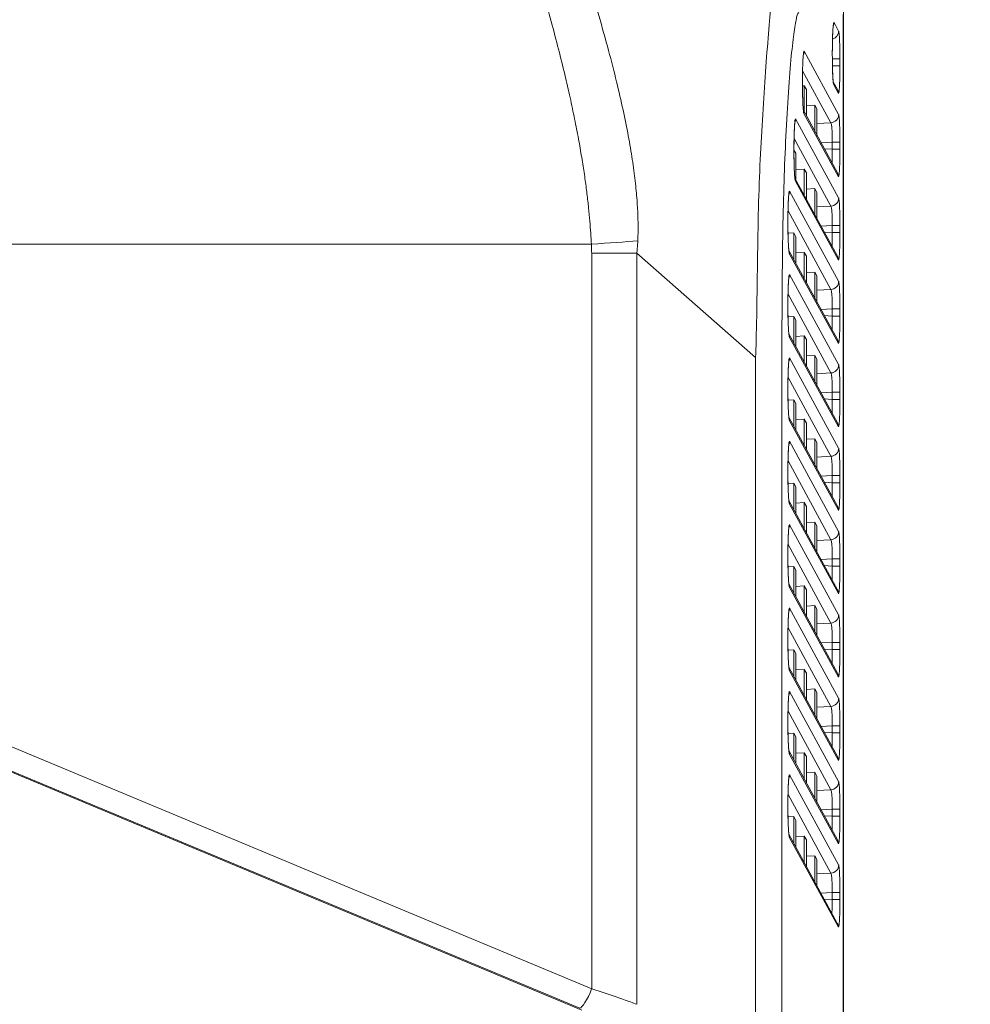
# Model space of a CAD drawing. Header units: millimetres. Extents: x 0 to 437, y 0 to 311.
# Tile 41 of 44: x 228 to 245, y 148 to 165. Entities that reach past the tile are written whole.
import ezdxf

# ---------------------------------------------------------------- set-up
doc = ezdxf.new("R2010")
doc.units = ezdxf.units.MM
for name, color, linetype, lineweight in [('APPARENT', 7, 'Continuous', 0), ('ARETES TANGENTES', 7, 'Continuous', 0), ('DIMENSIONS', 7, 'Continuous', 0)]:
    doc.layers.add(name, color=color, linetype=linetype, lineweight=lineweight)
doc.dimstyles.new('ISO-25', dxfattribs={"dimtxt": 2.5, "dimasz": 2.5, "dimexe": 1.25, "dimexo": 0.625, "dimtad": 1, "dimtxsty": 'Standard', "dimcen": 2.5, "dimadec": 0, "dimazin": 0, "dimtfac": 1, "dimtmove": 0, "dimatfit": 3, "dimfxl": 1, "dimarcsym": 0})

# ---------------------------------------------------------------- blocks, each defined once
blk = doc.blocks.new('D3')
h = blk.add_hatch(color=7)
h.paths.add_polyline_path([(211.99, 185.104), (208.99, 185.604), (211.99, 186.104)], flags=0)
h.paths.add_polyline_path([(240.209, 186.104), (243.209, 185.604), (240.209, 185.104)], flags=0)
at = {"layer": 'DIMENSIONS'}
for p, q in [((208.99, 170.102), (208.99, 185.604)), ((211.99, 185.604), (225.995, 185.604)), ((230.229, 185.604), (221.056, 185.604)), ((240.209, 185.604), (225.995, 185.604)), ((243.209, 165.348), (243.209, 185.604))]:
    blk.add_line(p, q, dxfattribs=at)
for points in [[(208.99, 185.604), (211.99, 186.104), (211.99, 185.104), (208.99, 185.604)], [(243.209, 185.604), (240.209, 185.104), (240.209, 186.104), (243.209, 185.604)]]:
    blk.add_lwpolyline(points, dxfattribs=at)
at = {"layer": 'DIMENSIONS', "char_height": 1.96986, "attachment_point": 5}
for s, insert in [('{\\fArial|b0|i0|c0|p0;136.9}{\\fArial|b0|i0|c0|p0;}', (225.995, 187.191)), ('{\\fArial|b0|i0|c0|p0;}', (221.762, 187.191)), ('{\\fArial|b0|i0|c0|p0;}', (225.995, 187.191)), ('{\\fArial|b0|i0|c0|p0;}', (225.995, 187.191)), ('{\\fArial|b0|i0|c0|p0;}', (230.229, 187.191))]:
    blk.add_mtext(s, dxfattribs=dict(at, insert=insert))

msp = doc.modelspace()

# ---------------------------------------------------------------- linework, layer by layer
at = {"layer": 'APPARENT'}
for p, q in [((243.204, 146.976), (243.205, 165.348)), ((243.209, 146.971), (243.209, 165.348)), ((243.01, 164.615), (243.01, 164.665)), ((242.473, 164.101), (242.473, 164.152)), ((242.473, 164.063), (242.506, 164.065)), ((242.506, 164.065), (242.543, 163.997)), ((242.506, 164.065), (242.506, 163.59)), ((243.101, 163.998), (243.026, 164.135)), ((242.543, 163.523), (242.543, 163.997)), ((242.543, 163.704), (242.698, 163.713)), ((242.698, 163.713), (242.698, 163.239)), ((242.698, 163.713), (242.734, 163.646)), ((243.101, 162.498), (242.489, 163.622)), ((242.734, 163.172), (242.734, 163.646)), ((242.319, 162.883), (242.319, 162.934)), ((242.319, 162.908), (242.352, 162.849)), ((242.352, 162.375), (242.352, 162.849)), ((242.352, 162.556), (242.506, 162.565)), ((242.506, 162.565), (242.543, 162.497)), ((242.506, 162.565), (242.506, 162.09)), ((242.543, 162.023), (242.543, 162.497)), ((243.101, 160.998), (242.336, 162.404)), ((242.543, 162.204), (242.698, 162.213)), ((242.698, 162.213), (242.698, 161.739)), ((242.698, 162.213), (242.734, 162.146)), ((242.734, 161.672), (242.734, 162.146)), ((242.211, 161.583), (242.211, 161.633)), ((242.212, 161.41), (242.315, 161.416)), ((242.315, 161.416), (242.352, 161.349)), ((242.315, 161.416), (242.315, 160.942)), ((242.352, 160.875), (242.352, 161.349)), ((243.101, 159.498), (242.227, 161.103)), ((242.352, 161.056), (242.506, 161.065)), ((242.506, 161.065), (242.506, 160.59)), ((242.506, 161.065), (242.543, 160.997)), ((242.543, 160.523), (242.543, 160.997)), ((242.543, 160.704), (242.698, 160.713)), ((242.698, 160.713), (242.734, 160.646)), ((242.698, 160.713), (242.698, 160.239)), ((242.734, 160.172), (242.734, 160.646)), ((242.211, 160.083), (242.211, 160.133)), ((242.212, 159.91), (242.315, 159.916)), ((242.315, 159.916), (242.315, 159.442)), ((242.315, 159.916), (242.352, 159.849)), ((242.352, 159.375), (242.352, 159.849)), ((243.101, 157.998), (242.227, 159.603)), ((242.352, 159.556), (242.506, 159.565)), ((242.506, 159.565), (242.506, 159.09)), ((242.506, 159.565), (242.543, 159.497)), ((242.543, 159.023), (242.543, 159.497)), ((242.543, 159.204), (242.698, 159.213)), ((242.698, 159.213), (242.698, 158.739)), ((242.698, 159.213), (242.734, 159.146)), ((242.734, 158.672), (242.734, 159.146)), ((242.211, 158.583), (242.211, 158.633)), ((242.212, 158.41), (242.315, 158.416)), ((242.315, 158.416), (242.352, 158.349)), ((242.315, 158.416), (242.315, 157.942)), ((242.352, 157.875), (242.352, 158.349)), ((243.101, 156.498), (242.227, 158.103)), ((242.352, 158.056), (242.506, 158.065)), ((242.506, 158.065), (242.506, 157.59)), ((242.506, 158.065), (242.543, 157.997)), ((242.543, 157.523), (242.543, 157.997)), ((242.543, 157.704), (242.698, 157.713)), ((242.698, 157.713), (242.734, 157.646)), ((242.698, 157.713), (242.698, 157.239)), ((242.734, 157.172), (242.734, 157.646)), ((242.211, 157.083), (242.211, 157.133)), ((242.212, 156.91), (242.315, 156.916)), ((242.315, 156.916), (242.315, 156.442)), ((242.315, 156.916), (242.352, 156.849)), ((242.352, 156.375), (242.352, 156.849)), ((243.101, 154.998), (242.227, 156.603)), ((242.352, 156.556), (242.506, 156.565)), ((242.506, 156.565), (242.506, 156.09)), ((242.506, 156.565), (242.543, 156.497)), ((242.543, 156.023), (242.543, 156.497)), ((242.543, 156.204), (242.698, 156.213)), ((242.698, 156.213), (242.734, 156.146)), ((242.698, 156.213), (242.698, 155.739)), ((242.734, 155.672), (242.734, 156.146)), ((242.211, 155.583), (242.211, 155.633)), ((242.212, 155.41), (242.315, 155.416)), ((242.315, 155.416), (242.315, 154.942)), ((242.315, 155.416), (242.352, 155.349)), ((242.352, 154.875), (242.352, 155.349)), ((243.101, 153.498), (242.227, 155.103)), ((242.352, 155.056), (242.506, 155.065)), ((242.506, 155.065), (242.543, 154.997)), ((242.506, 155.065), (242.506, 154.59)), ((242.543, 154.523), (242.543, 154.997)), ((238.5, 147.432), (220.84, 154.799)), ((242.543, 154.704), (242.698, 154.713)), ((242.698, 154.713), (242.734, 154.646)), ((242.698, 154.713), (242.698, 154.239)), ((242.734, 154.172), (242.734, 154.646)), ((242.211, 154.083), (242.211, 154.133)), ((242.212, 153.91), (242.315, 153.916)), ((242.315, 153.916), (242.315, 153.442)), ((242.315, 153.916), (242.352, 153.849)), ((242.352, 153.375), (242.352, 153.849)), ((243.101, 151.998), (242.227, 153.603)), ((242.352, 153.556), (242.506, 153.565)), ((242.506, 153.565), (242.506, 153.09)), ((242.506, 153.565), (242.543, 153.497)), ((242.543, 153.023), (242.543, 153.497)), ((242.543, 153.204), (242.698, 153.213)), ((242.698, 153.213), (242.734, 153.146)), ((242.698, 153.213), (242.698, 152.739)), ((242.734, 152.672), (242.734, 153.146)), ((242.211, 152.583), (242.211, 152.633)), ((242.212, 152.41), (242.315, 152.416)), ((242.315, 152.416), (242.352, 152.349)), ((242.315, 152.416), (242.315, 151.942)), ((242.352, 151.875), (242.352, 152.349)), ((243.101, 150.498), (242.227, 152.103)), ((242.352, 152.056), (242.506, 152.065)), ((242.506, 152.065), (242.506, 151.59)), ((242.506, 152.065), (242.543, 151.997)), ((242.543, 151.523), (242.543, 151.997)), ((242.543, 151.704), (242.698, 151.713)), ((242.698, 151.713), (242.734, 151.646)), ((242.698, 151.713), (242.698, 151.239)), ((242.734, 151.172), (242.734, 151.646)), ((242.211, 151.083), (242.211, 151.133)), ((242.212, 150.91), (242.315, 150.916)), ((242.315, 150.916), (242.315, 150.442)), ((242.315, 150.916), (242.352, 150.849)), ((242.352, 150.375), (242.352, 150.849)), ((243.1, 148.999), (242.227, 150.603)), ((242.352, 150.556), (242.506, 150.565)), ((242.506, 150.565), (242.506, 150.09)), ((242.506, 150.565), (242.543, 150.497)), ((242.543, 150.023), (242.543, 150.497)), ((242.543, 150.204), (242.698, 150.213)), ((242.698, 150.213), (242.734, 150.146)), ((242.698, 150.213), (242.698, 149.739)), ((242.734, 149.672), (242.734, 150.146))]:
    msp.add_line(p, q, dxfattribs=at)
msp.add_open_spline([(235.108, 173.924), (235.105, 173.926), (235.112, 173.876), (235.173, 173.632), (235.284, 173.247), (235.433, 172.769), (235.611, 172.234), (235.816, 171.638), (236.049, 170.976), (236.316, 170.226), (236.629, 169.339), (236.945, 168.432), (237.225, 167.6), (237.462, 166.866), (237.664, 166.214), (237.838, 165.621), (237.987, 165.084), (238.114, 164.597), (238.222, 164.155), (238.313, 163.749), (238.391, 163.372), (238.458, 163.019), (238.513, 162.693), (238.559, 162.393), (238.595, 162.117), (238.623, 161.862), (238.645, 161.628), (238.662, 161.412), (238.67, 161.278), (238.673, 161.214)], degree=3, dxfattribs=at)
for points, knots in [([(243.028, 165.155), (243.028, 165.155), (243.028, 165.155), (243.028, 165.154), (243.028, 165.152), (243.026, 165.142), (243.025, 165.132), (243.022, 165.103), (243.021, 165.08), (243.017, 165.021), (243.015, 164.981), (243.013, 164.891), (243.012, 164.839), (243.01, 164.746), (243.01, 164.705), (243.01, 164.665)], [0.0970756, 0.0970756, 0.0970756, 0.0970756, 0.0996386, 0.0996386, 0.1196449, 0.1196449, 0.1512438, 0.1512438, 0.1996737, 0.1996737, 0.2603867, 0.2603867, 0.3266867, 0.3266867, 0.375212, 0.375212, 0.375212, 0.375212]), ([(242.491, 164.642), (242.491, 164.642), (242.491, 164.642), (242.491, 164.641), (242.49, 164.639), (242.489, 164.629), (242.488, 164.619), (242.485, 164.59), (242.483, 164.567), (242.48, 164.508), (242.478, 164.468), (242.475, 164.378), (242.474, 164.326), (242.473, 164.233), (242.473, 164.192), (242.473, 164.152)], [0.0970756, 0.0970756, 0.0970756, 0.0970756, 0.0996386, 0.0996386, 0.1196449, 0.1196449, 0.1512438, 0.1512438, 0.1996737, 0.1996737, 0.2603867, 0.2603867, 0.3266867, 0.3266867, 0.375212, 0.375212, 0.375212, 0.375212]), ([(243.01, 164.615), (243.01, 164.554), (243.011, 164.494), (243.013, 164.382), (243.014, 164.329), (243.018, 164.242), (243.02, 164.205), (243.023, 164.165), (243.024, 164.154), (243.026, 164.137), (243.027, 164.131), (243.028, 164.126), (243.028, 164.125), (243.028, 164.125)], [0, 0, 0, 0, 0.0720703, 0.0720703, 0.1420374, 0.1420374, 0.2072667, 0.2072667, 0.2375061, 0.2375061, 0.2647541, 0.2647541, 0.2781557, 0.2781557, 0.2781557, 0.2781557]), ([(242.473, 164.101), (242.473, 164.041), (242.473, 163.98), (242.475, 163.869), (242.477, 163.816), (242.481, 163.729), (242.483, 163.692), (242.486, 163.652), (242.487, 163.641), (242.489, 163.624), (242.49, 163.618), (242.491, 163.613), (242.491, 163.612), (242.491, 163.612)], [0, 0, 0, 0, 0.0720703, 0.0720703, 0.1420374, 0.1420374, 0.2072667, 0.2072667, 0.2375061, 0.2375061, 0.2647541, 0.2647541, 0.2781557, 0.2781557, 0.2781557, 0.2781557]), ([(242.338, 163.424), (242.338, 163.424), (242.338, 163.424), (242.337, 163.423), (242.337, 163.421), (242.335, 163.411), (242.334, 163.401), (242.332, 163.372), (242.33, 163.349), (242.327, 163.29), (242.325, 163.25), (242.322, 163.16), (242.321, 163.108), (242.32, 163.015), (242.319, 162.974), (242.319, 162.934)], [0.0970756, 0.0970756, 0.0970756, 0.0970756, 0.0996386, 0.0996386, 0.1196449, 0.1196449, 0.1512438, 0.1512438, 0.1996737, 0.1996737, 0.2603867, 0.2603867, 0.3266867, 0.3266867, 0.375212, 0.375212, 0.375212, 0.375212]), ([(242.319, 162.883), (242.319, 162.823), (242.32, 162.762), (242.322, 162.651), (242.323, 162.598), (242.327, 162.511), (242.329, 162.474), (242.333, 162.434), (242.334, 162.423), (242.335, 162.406), (242.336, 162.4), (242.337, 162.395), (242.337, 162.394), (242.337, 162.394)], [0, 0, 0, 0, 0.0720703, 0.0720703, 0.1420374, 0.1420374, 0.2072667, 0.2072667, 0.2375061, 0.2375061, 0.2647541, 0.2647541, 0.2781557, 0.2781557, 0.2781557, 0.2781557]), ([(242.229, 162.124), (242.229, 162.124), (242.229, 162.123), (242.229, 162.123), (242.228, 162.12), (242.227, 162.11), (242.226, 162.101), (242.223, 162.071), (242.221, 162.049), (242.218, 161.989), (242.216, 161.95), (242.213, 161.86), (242.212, 161.807), (242.211, 161.714), (242.211, 161.674), (242.211, 161.633)], [0.0970756, 0.0970756, 0.0970756, 0.0970756, 0.0996386, 0.0996386, 0.1196449, 0.1196449, 0.1512438, 0.1512438, 0.1996737, 0.1996737, 0.2603867, 0.2603867, 0.3266867, 0.3266867, 0.375212, 0.375212, 0.375212, 0.375212]), ([(242.211, 161.583), (242.211, 161.523), (242.211, 161.462), (242.213, 161.35), (242.215, 161.298), (242.219, 161.211), (242.221, 161.174), (242.224, 161.133), (242.225, 161.122), (242.227, 161.105), (242.228, 161.099), (242.229, 161.094), (242.229, 161.093), (242.229, 161.093)], [0, 0, 0, 0, 0.0720703, 0.0720703, 0.1420374, 0.1420374, 0.2072667, 0.2072667, 0.2375061, 0.2375061, 0.2647541, 0.2647541, 0.2781557, 0.2781557, 0.2781557, 0.2781557]), ([(242.229, 160.624), (242.229, 160.624), (242.229, 160.623), (242.229, 160.623), (242.228, 160.62), (242.227, 160.61), (242.226, 160.601), (242.223, 160.571), (242.221, 160.549), (242.218, 160.489), (242.216, 160.45), (242.213, 160.36), (242.212, 160.307), (242.211, 160.214), (242.211, 160.174), (242.211, 160.133)], [0.0970756, 0.0970756, 0.0970756, 0.0970756, 0.0996386, 0.0996386, 0.1196449, 0.1196449, 0.1512438, 0.1512438, 0.1996737, 0.1996737, 0.2603867, 0.2603867, 0.3266867, 0.3266867, 0.375212, 0.375212, 0.375212, 0.375212]), ([(242.211, 160.083), (242.211, 160.023), (242.211, 159.962), (242.213, 159.85), (242.215, 159.798), (242.219, 159.711), (242.221, 159.674), (242.224, 159.633), (242.225, 159.622), (242.227, 159.605), (242.228, 159.599), (242.229, 159.594), (242.229, 159.593), (242.229, 159.593)], [0, 0, 0, 0, 0.0720703, 0.0720703, 0.1420374, 0.1420374, 0.2072667, 0.2072667, 0.2375061, 0.2375061, 0.2647541, 0.2647541, 0.2781557, 0.2781557, 0.2781557, 0.2781557]), ([(242.229, 159.124), (242.229, 159.124), (242.229, 159.123), (242.229, 159.123), (242.228, 159.12), (242.227, 159.11), (242.226, 159.101), (242.223, 159.071), (242.221, 159.049), (242.218, 158.989), (242.216, 158.95), (242.213, 158.86), (242.212, 158.807), (242.211, 158.714), (242.211, 158.674), (242.211, 158.633)], [0.0970756, 0.0970756, 0.0970756, 0.0970756, 0.0996386, 0.0996386, 0.1196449, 0.1196449, 0.1512438, 0.1512438, 0.1996737, 0.1996737, 0.2603867, 0.2603867, 0.3266867, 0.3266867, 0.375212, 0.375212, 0.375212, 0.375212]), ([(242.211, 158.583), (242.211, 158.523), (242.211, 158.462), (242.213, 158.35), (242.215, 158.298), (242.219, 158.211), (242.221, 158.174), (242.224, 158.133), (242.225, 158.122), (242.227, 158.105), (242.228, 158.099), (242.229, 158.094), (242.229, 158.093), (242.229, 158.093)], [0, 0, 0, 0, 0.0720703, 0.0720703, 0.1420374, 0.1420374, 0.2072667, 0.2072667, 0.2375061, 0.2375061, 0.2647541, 0.2647541, 0.2781557, 0.2781557, 0.2781557, 0.2781557]), ([(242.229, 157.624), (242.229, 157.624), (242.229, 157.623), (242.229, 157.623), (242.228, 157.62), (242.227, 157.61), (242.226, 157.601), (242.223, 157.571), (242.221, 157.549), (242.218, 157.489), (242.216, 157.45), (242.213, 157.36), (242.212, 157.307), (242.211, 157.214), (242.211, 157.174), (242.211, 157.133)], [0.0970756, 0.0970756, 0.0970756, 0.0970756, 0.0996386, 0.0996386, 0.1196449, 0.1196449, 0.1512438, 0.1512438, 0.1996737, 0.1996737, 0.2603867, 0.2603867, 0.3266867, 0.3266867, 0.375212, 0.375212, 0.375212, 0.375212]), ([(242.211, 157.083), (242.211, 157.023), (242.211, 156.962), (242.213, 156.85), (242.215, 156.798), (242.219, 156.711), (242.221, 156.674), (242.224, 156.633), (242.225, 156.622), (242.227, 156.605), (242.228, 156.599), (242.229, 156.594), (242.229, 156.593), (242.229, 156.593)], [0, 0, 0, 0, 0.0720703, 0.0720703, 0.1420374, 0.1420374, 0.2072667, 0.2072667, 0.2375061, 0.2375061, 0.2647541, 0.2647541, 0.2781557, 0.2781557, 0.2781557, 0.2781557]), ([(242.229, 156.124), (242.229, 156.124), (242.229, 156.123), (242.229, 156.123), (242.228, 156.12), (242.227, 156.11), (242.226, 156.101), (242.223, 156.071), (242.221, 156.049), (242.218, 155.989), (242.216, 155.95), (242.213, 155.86), (242.212, 155.807), (242.211, 155.714), (242.211, 155.674), (242.211, 155.633)], [0.0970756, 0.0970756, 0.0970756, 0.0970756, 0.0996386, 0.0996386, 0.1196449, 0.1196449, 0.1512438, 0.1512438, 0.1996737, 0.1996737, 0.2603867, 0.2603867, 0.3266867, 0.3266867, 0.375212, 0.375212, 0.375212, 0.375212]), ([(242.211, 155.583), (242.211, 155.523), (242.211, 155.462), (242.213, 155.35), (242.215, 155.298), (242.219, 155.211), (242.221, 155.174), (242.224, 155.133), (242.225, 155.122), (242.227, 155.105), (242.228, 155.099), (242.229, 155.094), (242.229, 155.093), (242.229, 155.093)], [0, 0, 0, 0, 0.0720703, 0.0720703, 0.1420374, 0.1420374, 0.2072667, 0.2072667, 0.2375061, 0.2375061, 0.2647541, 0.2647541, 0.2781557, 0.2781557, 0.2781557, 0.2781557]), ([(242.229, 154.624), (242.229, 154.624), (242.229, 154.623), (242.229, 154.623), (242.228, 154.62), (242.227, 154.61), (242.226, 154.601), (242.223, 154.571), (242.221, 154.549), (242.218, 154.489), (242.216, 154.45), (242.213, 154.36), (242.212, 154.307), (242.211, 154.214), (242.211, 154.174), (242.211, 154.133)], [0.0970756, 0.0970756, 0.0970756, 0.0970756, 0.0996386, 0.0996386, 0.1196449, 0.1196449, 0.1512438, 0.1512438, 0.1996737, 0.1996737, 0.2603867, 0.2603867, 0.3266867, 0.3266867, 0.375212, 0.375212, 0.375212, 0.375212]), ([(242.211, 154.083), (242.211, 154.023), (242.211, 153.962), (242.213, 153.85), (242.215, 153.798), (242.219, 153.711), (242.221, 153.674), (242.224, 153.633), (242.225, 153.622), (242.227, 153.605), (242.228, 153.599), (242.229, 153.594), (242.229, 153.593), (242.229, 153.593)], [0, 0, 0, 0, 0.0720703, 0.0720703, 0.1420374, 0.1420374, 0.2072667, 0.2072667, 0.2375061, 0.2375061, 0.2647541, 0.2647541, 0.2781557, 0.2781557, 0.2781557, 0.2781557]), ([(242.229, 153.124), (242.229, 153.124), (242.229, 153.123), (242.229, 153.123), (242.228, 153.12), (242.227, 153.11), (242.226, 153.101), (242.223, 153.071), (242.221, 153.049), (242.218, 152.989), (242.216, 152.95), (242.213, 152.86), (242.212, 152.807), (242.211, 152.714), (242.211, 152.674), (242.211, 152.633)], [0.0970756, 0.0970756, 0.0970756, 0.0970756, 0.0996386, 0.0996386, 0.1196449, 0.1196449, 0.1512438, 0.1512438, 0.1996737, 0.1996737, 0.2603867, 0.2603867, 0.3266867, 0.3266867, 0.375212, 0.375212, 0.375212, 0.375212]), ([(242.211, 152.583), (242.211, 152.523), (242.211, 152.462), (242.213, 152.35), (242.215, 152.298), (242.219, 152.211), (242.221, 152.174), (242.224, 152.133), (242.225, 152.122), (242.227, 152.105), (242.228, 152.099), (242.229, 152.094), (242.229, 152.093), (242.229, 152.093)], [0, 0, 0, 0, 0.0720703, 0.0720703, 0.1420374, 0.1420374, 0.2072667, 0.2072667, 0.2375061, 0.2375061, 0.2647541, 0.2647541, 0.2781557, 0.2781557, 0.2781557, 0.2781557]), ([(242.229, 151.624), (242.229, 151.624), (242.229, 151.623), (242.229, 151.623), (242.228, 151.62), (242.227, 151.61), (242.226, 151.601), (242.223, 151.571), (242.221, 151.549), (242.218, 151.489), (242.216, 151.45), (242.213, 151.36), (242.212, 151.307), (242.211, 151.214), (242.211, 151.174), (242.211, 151.133)], [0.0970756, 0.0970756, 0.0970756, 0.0970756, 0.0996386, 0.0996386, 0.1196449, 0.1196449, 0.1512438, 0.1512438, 0.1996737, 0.1996737, 0.2603867, 0.2603867, 0.3266867, 0.3266867, 0.375212, 0.375212, 0.375212, 0.375212]), ([(242.211, 151.083), (242.211, 151.023), (242.211, 150.962), (242.213, 150.85), (242.215, 150.798), (242.219, 150.711), (242.221, 150.674), (242.224, 150.633), (242.225, 150.622), (242.227, 150.605), (242.228, 150.599), (242.229, 150.594), (242.229, 150.593), (242.229, 150.593)], [0, 0, 0, 0, 0.0720703, 0.0720703, 0.1420374, 0.1420374, 0.2072667, 0.2072667, 0.2375061, 0.2375061, 0.2647541, 0.2647541, 0.2781557, 0.2781557, 0.2781557, 0.2781557])]:
    msp.add_open_spline(points, degree=3, knots=knots, dxfattribs=at)
at = {"layer": 'ARETES TANGENTES'}
for p, q in [((243.041, 165.199), (243.124, 165.047)), ((242.504, 164.686), (243.124, 163.547)), ((243.01, 164.665), (243.01, 164.665)), ((243.01, 164.615), (243.01, 164.665)), ((243.147, 164.551), (243.01, 164.551)), ((243.147, 164.422), (243.012, 164.422)), ((243.147, 164.551), (243.147, 164.422)), ((242.475, 164.332), (242.983, 163.398)), ((242.473, 164.101), (242.473, 164.152)), ((242.473, 164.152), (242.473, 164.152)), ((243.119, 163.927), (243.035, 164.08)), ((243.119, 162.427), (242.498, 163.567)), ((242.35, 163.468), (243.124, 162.047)), ((242.983, 163.398), (242.734, 163.384)), ((242.321, 163.114), (242.983, 161.898)), ((243.007, 163.051), (242.806, 163.04)), ((243.147, 163.051), (243.007, 163.051)), ((243.007, 163.051), (243.007, 162.922)), ((243.147, 163.051), (243.147, 162.922)), ((242.319, 162.934), (242.319, 162.934)), ((242.319, 162.883), (242.319, 162.934)), ((243.007, 162.922), (242.865, 162.931)), ((243.147, 162.922), (243.007, 162.922)), ((243.119, 160.927), (242.345, 162.349)), ((242.242, 162.168), (243.124, 160.547)), ((242.983, 161.898), (242.734, 161.884)), ((242.213, 161.814), (242.983, 160.398)), ((242.211, 161.583), (242.211, 161.633)), ((242.211, 161.633), (242.211, 161.633)), ((243.007, 161.551), (242.806, 161.54)), ((243.147, 161.551), (243.007, 161.551)), ((243.007, 161.551), (243.007, 161.422)), ((243.147, 161.551), (243.147, 161.422)), ((243.007, 161.422), (242.865, 161.431)), ((243.147, 161.422), (243.007, 161.422)), ((238.678, 147.817), (238.678, 161.053)), ((239.489, 161.053), (238.678, 161.053)), ((241.629, 159.173), (239.489, 161.053)), ((239.489, 161.053), (239.489, 147.54)), ((243.119, 159.427), (242.236, 161.048)), ((242.242, 160.668), (243.124, 159.047)), ((242.213, 160.314), (242.983, 158.898)), ((242.983, 160.398), (242.734, 160.384)), ((242.211, 160.083), (242.211, 160.133)), ((242.211, 160.133), (242.211, 160.133)), ((243.007, 160.051), (242.806, 160.04)), ((243.147, 160.051), (243.007, 160.051)), ((243.007, 160.051), (243.007, 159.922)), ((243.147, 160.051), (243.147, 159.922)), ((243.007, 159.922), (242.865, 159.931)), ((243.147, 159.922), (243.007, 159.922)), ((243.119, 157.927), (242.236, 159.548)), ((241.629, 146.124), (241.629, 159.173)), ((242.103, 145.994), (242.103, 159.173)), ((242.242, 159.168), (243.124, 157.547)), ((242.983, 158.898), (242.734, 158.884)), ((242.213, 158.814), (242.983, 157.398)), ((242.211, 158.633), (242.211, 158.633)), ((242.211, 158.583), (242.211, 158.633)), ((243.007, 158.551), (242.806, 158.54)), ((243.147, 158.551), (243.007, 158.551)), ((243.007, 158.551), (243.007, 158.422)), ((243.147, 158.551), (243.147, 158.422)), ((243.007, 158.422), (242.865, 158.431)), ((243.147, 158.422), (243.007, 158.422)), ((243.119, 156.427), (242.236, 158.048)), ((242.242, 157.668), (243.124, 156.047)), ((242.213, 157.314), (242.983, 155.898)), ((242.983, 157.398), (242.734, 157.384)), ((242.211, 157.133), (242.211, 157.133)), ((242.211, 157.083), (242.211, 157.133)), ((243.007, 157.051), (242.806, 157.04)), ((243.147, 157.051), (243.007, 157.051)), ((243.007, 157.051), (243.007, 156.922)), ((243.147, 157.051), (243.147, 156.922)), ((243.007, 156.922), (242.865, 156.931)), ((243.147, 156.922), (243.007, 156.922)), ((243.119, 154.927), (242.236, 156.548)), ((242.242, 156.168), (243.124, 154.547)), ((242.983, 155.898), (242.734, 155.884)), ((242.213, 155.814), (242.983, 154.398)), ((242.211, 155.633), (242.211, 155.633)), ((242.211, 155.583), (242.211, 155.633)), ((243.007, 155.551), (242.806, 155.54)), ((243.007, 155.551), (243.007, 155.422)), ((243.147, 155.551), (243.007, 155.551)), ((243.147, 155.551), (243.147, 155.422)), ((243.007, 155.422), (242.865, 155.431)), ((243.147, 155.422), (243.007, 155.422)), ((221.132, 155.137), (238.678, 147.817)), ((243.119, 153.427), (242.236, 155.048)), ((238.502, 147.432), (220.842, 154.799)), ((220.915, 154.79), (238.462, 147.47)), ((242.242, 154.668), (243.124, 153.047)), ((242.213, 154.314), (242.983, 152.898)), ((242.983, 154.398), (242.734, 154.384)), ((242.211, 154.133), (242.211, 154.133)), ((242.211, 154.083), (242.211, 154.133)), ((243.007, 154.051), (242.806, 154.04)), ((243.007, 153.922), (242.865, 153.931)), ((243.007, 154.051), (243.007, 153.922)), ((243.147, 154.051), (243.007, 154.051)), ((243.147, 154.051), (243.147, 153.922)), ((243.147, 153.922), (243.007, 153.922)), ((243.119, 151.927), (242.236, 153.548)), ((242.242, 153.168), (243.124, 151.547)), ((242.983, 152.898), (242.734, 152.884)), ((242.213, 152.814), (242.983, 151.398)), ((242.211, 152.633), (242.211, 152.633)), ((242.211, 152.583), (242.211, 152.633)), ((243.007, 152.551), (242.806, 152.54)), ((243.147, 152.551), (243.007, 152.551)), ((243.007, 152.551), (243.007, 152.422)), ((243.147, 152.551), (243.147, 152.422)), ((243.007, 152.422), (242.865, 152.431)), ((243.147, 152.422), (243.007, 152.422)), ((243.119, 150.427), (242.236, 152.048)), ((242.242, 151.668), (243.124, 150.047)), ((242.213, 151.314), (242.983, 149.898)), ((242.983, 151.398), (242.734, 151.384)), ((242.211, 151.133), (242.211, 151.133)), ((242.211, 151.083), (242.211, 151.133)), ((243.007, 151.051), (242.806, 151.04)), ((243.007, 150.922), (242.865, 150.931)), ((243.147, 151.051), (243.007, 151.051)), ((243.007, 151.051), (243.007, 150.922)), ((243.147, 150.922), (243.007, 150.922)), ((243.147, 151.051), (243.147, 150.922)), ((243.119, 148.927), (242.236, 150.548)), ((242.734, 149.884), (242.983, 149.898)), ((242.806, 149.54), (243.005, 149.552)), ((243.005, 149.552), (243.005, 149.423)), ((243.147, 149.552), (243.005, 149.552)), ((243.147, 149.552), (243.147, 149.423)), ((243.005, 149.423), (242.865, 149.432)), ((243.147, 149.423), (243.005, 149.423))]:
    msp.add_line(p, q, dxfattribs=at)
for centre, major_axis, ratio, start_param, end_param in [((242.891, 165.199), (0.132, 0.072), 0.994045, 5.329342, 5.782235), ((242.974, 165.047), (0.132, 0.072), 0.994043, 4.48038, 5.782288), ((242.354, 164.686), (0.132, 0.072), 0.994045, 5.329342, 5.782235), ((242.886, 164.08), (0.132, 0.072), 0.994036, 5.782505, 6.116594), ((242.969, 163.927), (0.132, 0.072), 0.994045, -0.50095, 0), ((242.348, 163.567), (0.132, 0.072), 0.994036, 5.782505, 6.116594), ((242.974, 163.547), (0.132, 0.072), 0.994043, 4.277675, 5.782288), ((242.2, 163.468), (0.132, 0.072), 0.994045, 5.329342, 5.782235), ((242.969, 162.427), (0.132, 0.072), 0.994045, -0.50095, 0), ((242.195, 162.349), (0.132, 0.072), 0.994036, 5.782505, 6.116594), ((242.092, 162.168), (0.132, 0.072), 0.994045, 5.329342, 5.782235), ((242.974, 162.047), (0.132, 0.072), 0.994043, 4.277675, 5.782288), ((238.335, 161.214), (1.622, 0.104), 0.013613, 4.921391, 5.520311), ((242.086, 161.048), (0.132, 0.072), 0.994036, 5.782505, 6.116594), ((242.969, 160.927), (0.132, 0.072), 0.994045, -0.50095, 0), ((242.092, 160.668), (0.132, 0.072), 0.994045, 5.329342, 5.782235), ((242.974, 160.547), (0.132, 0.072), 0.994043, 4.277675, 5.782288), ((242.086, 159.548), (0.132, 0.072), 0.994036, 5.782505, 6.116594), ((242.969, 159.427), (0.132, 0.072), 0.994045, -0.50095, 0), ((242.092, 159.168), (0.132, 0.072), 0.994045, 5.329342, 5.782235), ((242.974, 159.047), (0.132, 0.072), 0.994043, 4.277675, 5.782288), ((242.086, 158.048), (0.132, 0.072), 0.994036, 5.782505, 6.116594), ((242.969, 157.927), (0.132, 0.072), 0.994045, -0.50095, 0), ((242.092, 157.668), (0.132, 0.072), 0.994045, 5.329342, 5.782235), ((242.974, 157.547), (0.132, 0.072), 0.994043, 4.277675, 5.782288), ((242.086, 156.548), (0.132, 0.072), 0.994036, 5.782505, 6.116594), ((242.969, 156.427), (0.132, 0.072), 0.994045, -0.50095, 0), ((242.092, 156.168), (0.132, 0.072), 0.994045, 5.329342, 5.782235), ((242.974, 156.047), (0.132, 0.072), 0.994043, 4.277675, 5.782288), ((242.086, 155.048), (0.132, 0.072), 0.994036, 5.782505, 6.116594), ((242.969, 154.927), (0.132, 0.072), 0.994045, -0.50095, 0), ((242.092, 154.668), (0.132, 0.072), 0.994045, 5.329342, 5.782235), ((242.974, 154.547), (0.132, 0.072), 0.994043, 4.277675, 5.782288), ((242.086, 153.548), (0.132, 0.072), 0.994036, 5.782505, 6.116594), ((242.969, 153.427), (0.132, 0.072), 0.994045, -0.50095, 0), ((242.092, 153.168), (0.132, 0.072), 0.994045, 5.329342, 5.782235), ((242.974, 153.047), (0.132, 0.072), 0.994043, 4.277675, 5.782288), ((242.086, 152.048), (0.132, 0.072), 0.994036, 5.782505, 6.116594), ((242.969, 151.927), (0.132, 0.072), 0.994045, -0.50095, 0), ((242.092, 151.668), (0.132, 0.072), 0.994045, 5.329342, 5.782235), ((242.974, 151.547), (0.132, 0.072), 0.994043, 4.277675, 5.782288), ((242.086, 150.548), (0.132, 0.072), 0.994036, 5.782505, 6.116594), ((242.969, 150.427), (0.132, 0.072), 0.994045, -0.50095, 0), ((242.974, 150.047), (0.132, 0.072), 0.994044, 4.27765, 5.782247), ((242.969, 148.927), (0.132, 0.072), 0.994045, -0.50095, 0), ((238.6, 147.817), (0.144, 0.346), 0.192502, 3.221788, 4.792522), ((243.005, 145.714), (0, -1.668), 0.052336, -3.612419, -0.702253)]:
    msp.add_ellipse(centre, major_axis=major_axis, ratio=ratio, start_param=start_param, end_param=end_param, dxfattribs=at)
for points in [[(235.108, 173.924), (235.105, 173.926), (235.112, 173.876), (235.173, 173.632), (235.284, 173.247), (235.433, 172.769), (235.611, 172.234), (235.816, 171.638), (236.049, 170.976), (236.316, 170.226), (236.629, 169.339), (236.945, 168.432), (237.225, 167.6), (237.462, 166.866), (237.664, 166.214), (237.838, 165.621), (237.987, 165.084), (238.114, 164.597), (238.222, 164.155), (238.313, 163.749), (238.391, 163.372), (238.458, 163.019), (238.513, 162.693), (238.559, 162.393), (238.595, 162.117), (238.623, 161.862), (238.645, 161.628), (238.662, 161.412), (238.67, 161.278), (238.673, 161.214)], [(235.478, 173.62), (235.485, 173.609), (235.532, 173.524), (235.703, 173.181), (235.953, 172.662), (236.241, 172.041), (236.569, 171.311), (236.937, 170.463), (237.381, 169.389), (237.821, 168.257), (238.182, 167.264), (238.47, 166.415), (238.709, 165.661), (238.904, 164.993), (239.063, 164.4), (239.192, 163.87), (239.296, 163.384), (239.379, 162.938), (239.441, 162.534), (239.483, 162.169), (239.507, 161.839), (239.515, 161.541), (239.512, 161.36), (239.508, 161.274)], [(241.629, 159.173), (241.643, 159.569), (241.656, 160.334), (241.669, 161.408), (241.691, 162.325), (241.734, 163.154), (241.78, 163.943), (241.834, 164.688), (241.887, 165.324), (241.932, 165.796), (241.97, 166.136), (241.998, 166.362), (242.004, 166.442), (242, 166.461)], [(242.103, 159.173), (242.103, 159.62), (242.105, 160.448), (242.118, 161.503), (242.139, 162.346), (242.171, 163.156), (242.219, 163.975), (242.272, 164.631), (242.322, 165.065), (242.369, 165.324), (242.396, 165.383), (242.409, 165.382)], [(243.01, 164.665), (243.01, 164.723), (243.011, 164.831), (243.014, 164.97), (243.019, 165.07), (243.025, 165.145), (243.032, 165.197), (243.038, 165.205), (243.041, 165.199)], [(243.124, 165.047), (243.127, 165.041), (243.133, 165.006), (243.141, 164.894), (243.146, 164.734), (243.147, 164.615), (243.147, 164.551)], [(242.473, 164.152), (242.473, 164.21), (242.474, 164.318), (242.477, 164.457), (242.482, 164.557), (242.488, 164.632), (242.495, 164.684), (242.501, 164.692), (242.504, 164.686)], [(243.035, 164.08), (243.032, 164.085), (243.027, 164.112), (243.02, 164.193), (243.014, 164.308), (243.011, 164.45), (243.01, 164.557), (243.01, 164.615)], [(243.147, 164.422), (243.147, 164.364), (243.146, 164.256), (243.142, 164.108), (243.136, 163.996), (243.128, 163.929), (243.122, 163.921), (243.119, 163.927)], [(242.498, 163.567), (242.495, 163.572), (242.49, 163.599), (242.483, 163.68), (242.477, 163.795), (242.474, 163.937), (242.473, 164.044), (242.473, 164.101)], [(243.124, 163.547), (243.127, 163.541), (243.133, 163.506), (243.141, 163.394), (243.146, 163.234), (243.147, 163.115), (243.147, 163.051)], [(242.319, 162.934), (242.319, 162.992), (242.32, 163.1), (242.324, 163.239), (242.329, 163.339), (242.334, 163.414), (242.341, 163.466), (242.347, 163.474), (242.35, 163.468)], [(242.983, 163.398), (242.987, 163.394), (242.995, 163.37), (243.004, 163.291), (243.008, 163.18), (243.008, 163.094), (243.007, 163.051)], [(242.345, 162.349), (242.342, 162.354), (242.336, 162.381), (242.329, 162.462), (242.324, 162.577), (242.32, 162.719), (242.319, 162.826), (242.319, 162.883)], [(243.147, 162.922), (243.147, 162.864), (243.146, 162.756), (243.142, 162.608), (243.136, 162.496), (243.128, 162.429), (243.122, 162.421), (243.119, 162.427)], [(242.211, 161.633), (242.211, 161.692), (242.212, 161.799), (242.215, 161.938), (242.22, 162.039), (242.226, 162.114), (242.233, 162.166), (242.238, 162.173), (242.242, 162.168)], [(242.983, 161.898), (242.987, 161.894), (242.995, 161.87), (243.004, 161.791), (243.008, 161.68), (243.008, 161.594), (243.007, 161.551)], [(243.124, 162.047), (243.127, 162.041), (243.133, 162.006), (243.141, 161.894), (243.146, 161.734), (243.147, 161.615), (243.147, 161.551)], [(242.236, 161.048), (242.233, 161.054), (242.228, 161.08), (242.221, 161.162), (242.215, 161.276), (242.212, 161.419), (242.211, 161.526), (242.211, 161.583)], [(243.147, 161.422), (243.147, 161.364), (243.146, 161.256), (243.142, 161.108), (243.136, 160.996), (243.128, 160.929), (243.122, 160.921), (243.119, 160.927)], [(238.673, 161.214), (238.674, 161.196), (238.676, 161.159), (238.678, 161.106), (238.678, 161.07), (238.678, 161.053)], [(239.508, 161.274), (239.507, 161.25), (239.504, 161.2), (239.498, 161.127), (239.493, 161.078), (239.489, 161.053)], [(242.211, 160.133), (242.211, 160.192), (242.212, 160.299), (242.215, 160.438), (242.22, 160.539), (242.226, 160.614), (242.233, 160.666), (242.238, 160.673), (242.242, 160.668)], [(243.124, 160.547), (243.127, 160.541), (243.133, 160.506), (243.141, 160.394), (243.146, 160.234), (243.147, 160.115), (243.147, 160.051)], [(242.983, 160.398), (242.987, 160.394), (242.995, 160.37), (243.004, 160.291), (243.008, 160.18), (243.008, 160.094), (243.007, 160.051)], [(242.236, 159.548), (242.233, 159.554), (242.228, 159.58), (242.221, 159.662), (242.215, 159.776), (242.212, 159.919), (242.211, 160.026), (242.211, 160.083)], [(243.147, 159.922), (243.147, 159.864), (243.146, 159.756), (243.142, 159.608), (243.136, 159.496), (243.128, 159.429), (243.122, 159.421), (243.119, 159.427)], [(242.211, 158.633), (242.211, 158.692), (242.212, 158.799), (242.215, 158.938), (242.22, 159.039), (242.226, 159.114), (242.233, 159.166), (242.238, 159.173), (242.242, 159.168)], [(242.983, 158.898), (242.987, 158.894), (242.995, 158.87), (243.004, 158.791), (243.008, 158.68), (243.008, 158.594), (243.007, 158.551)], [(243.124, 159.047), (243.127, 159.041), (243.133, 159.006), (243.141, 158.894), (243.146, 158.734), (243.147, 158.615), (243.147, 158.551)], [(242.236, 158.048), (242.233, 158.054), (242.228, 158.08), (242.221, 158.162), (242.215, 158.276), (242.212, 158.419), (242.211, 158.526), (242.211, 158.583)], [(243.147, 158.422), (243.147, 158.364), (243.146, 158.256), (243.142, 158.108), (243.136, 157.996), (243.128, 157.929), (243.122, 157.921), (243.119, 157.927)], [(242.211, 157.133), (242.211, 157.192), (242.212, 157.299), (242.215, 157.438), (242.22, 157.539), (242.226, 157.614), (242.233, 157.666), (242.238, 157.673), (242.242, 157.668)], [(243.124, 157.547), (243.127, 157.541), (243.133, 157.506), (243.141, 157.394), (243.146, 157.234), (243.147, 157.115), (243.147, 157.051)], [(242.983, 157.398), (242.987, 157.394), (242.995, 157.37), (243.004, 157.291), (243.008, 157.18), (243.008, 157.094), (243.007, 157.051)], [(242.236, 156.548), (242.233, 156.554), (242.228, 156.58), (242.221, 156.662), (242.215, 156.776), (242.212, 156.919), (242.211, 157.026), (242.211, 157.083)], [(243.147, 156.922), (243.147, 156.864), (243.146, 156.756), (243.142, 156.608), (243.136, 156.496), (243.128, 156.429), (243.122, 156.421), (243.119, 156.427)], [(242.211, 155.633), (242.211, 155.692), (242.212, 155.799), (242.215, 155.938), (242.22, 156.039), (242.226, 156.114), (242.233, 156.166), (242.238, 156.173), (242.242, 156.168)], [(242.983, 155.898), (242.987, 155.894), (242.995, 155.87), (243.004, 155.791), (243.008, 155.68), (243.008, 155.594), (243.007, 155.551)], [(243.124, 156.047), (243.127, 156.041), (243.133, 156.006), (243.141, 155.894), (243.146, 155.734), (243.147, 155.615), (243.147, 155.551)], [(242.236, 155.048), (242.233, 155.054), (242.228, 155.08), (242.221, 155.162), (242.215, 155.276), (242.212, 155.419), (242.211, 155.526), (242.211, 155.583)], [(243.147, 155.422), (243.147, 155.364), (243.146, 155.256), (243.142, 155.108), (243.136, 154.996), (243.128, 154.929), (243.122, 154.921), (243.119, 154.927)], [(242.211, 154.133), (242.211, 154.192), (242.212, 154.299), (242.215, 154.438), (242.22, 154.539), (242.226, 154.614), (242.233, 154.666), (242.238, 154.673), (242.242, 154.668)], [(243.124, 154.547), (243.127, 154.541), (243.133, 154.506), (243.141, 154.394), (243.146, 154.234), (243.147, 154.115), (243.147, 154.051)], [(242.983, 154.398), (242.987, 154.394), (242.995, 154.37), (243.004, 154.291), (243.008, 154.18), (243.008, 154.094), (243.007, 154.051)], [(242.236, 153.548), (242.233, 153.554), (242.228, 153.58), (242.221, 153.662), (242.215, 153.776), (242.212, 153.919), (242.211, 154.026), (242.211, 154.083)], [(243.147, 153.922), (243.147, 153.864), (243.146, 153.756), (243.142, 153.608), (243.136, 153.496), (243.128, 153.429), (243.122, 153.421), (243.119, 153.427)], [(242.211, 152.633), (242.211, 152.692), (242.212, 152.799), (242.215, 152.938), (242.22, 153.039), (242.226, 153.114), (242.233, 153.166), (242.238, 153.173), (242.242, 153.168)], [(243.124, 153.047), (243.127, 153.041), (243.133, 153.006), (243.141, 152.894), (243.146, 152.734), (243.147, 152.615), (243.147, 152.551)], [(242.983, 152.898), (242.987, 152.894), (242.995, 152.87), (243.004, 152.791), (243.008, 152.68), (243.008, 152.594), (243.007, 152.551)], [(242.236, 152.048), (242.233, 152.054), (242.228, 152.08), (242.221, 152.162), (242.215, 152.276), (242.212, 152.419), (242.211, 152.526), (242.211, 152.583)], [(243.147, 152.422), (243.147, 152.364), (243.146, 152.256), (243.142, 152.108), (243.136, 151.996), (243.128, 151.929), (243.122, 151.921), (243.119, 151.927)], [(242.211, 151.133), (242.211, 151.192), (242.212, 151.299), (242.215, 151.438), (242.22, 151.539), (242.226, 151.614), (242.233, 151.666), (242.238, 151.673), (242.242, 151.668)], [(243.124, 151.547), (243.127, 151.541), (243.133, 151.506), (243.141, 151.394), (243.146, 151.234), (243.147, 151.115), (243.147, 151.051)], [(242.983, 151.398), (242.987, 151.394), (242.995, 151.37), (243.004, 151.291), (243.008, 151.18), (243.008, 151.094), (243.007, 151.051)], [(242.236, 150.548), (242.233, 150.554), (242.228, 150.58), (242.221, 150.662), (242.215, 150.776), (242.212, 150.919), (242.211, 151.026), (242.211, 151.083)], [(243.147, 150.922), (243.147, 150.864), (243.146, 150.756), (243.142, 150.608), (243.136, 150.496), (243.128, 150.429), (243.122, 150.421), (243.119, 150.427)], [(243.124, 150.047), (243.127, 150.041), (243.133, 150.006), (243.141, 149.894), (243.146, 149.734), (243.147, 149.616), (243.147, 149.552)], [(242.983, 149.898), (242.987, 149.894), (242.995, 149.87), (243.003, 149.791), (243.007, 149.681), (243.006, 149.595), (243.005, 149.552)], [(243.147, 149.423), (243.147, 149.365), (243.146, 149.257), (243.142, 149.109), (243.135, 148.996), (243.127, 148.93), (243.122, 148.922), (243.119, 148.927)], [(238.678, 147.817), (238.781, 147.785), (238.98, 147.719), (239.257, 147.624), (239.417, 147.567), (239.489, 147.54)]]:
    msp.add_open_spline(points, degree=3, dxfattribs=at)
for points, knots in [([(243.007, 162.922), (243.008, 162.883), (243.009, 162.805), (243.007, 162.725), (243.004, 162.686), (243.004, 162.677)], [0, 0, 0, 0, 0.2, 0.4, 0.4678603, 0.4678603, 0.4678603, 0.4678603]), ([(243.007, 161.422), (243.008, 161.383), (243.009, 161.305), (243.007, 161.225), (243.004, 161.186), (243.004, 161.177)], [0, 0, 0, 0, 0.2, 0.4, 0.4678603, 0.4678603, 0.4678603, 0.4678603]), ([(238.673, 161.214), (237.224, 161.214), (234.24, 161.214), (228.202, 161.214), (223.614, 161.214), (220.561, 161.214)], [0, 0, 0, 0, 0.240001, 0.494298, 1, 1, 1, 1]), ([(243.007, 159.922), (243.008, 159.883), (243.009, 159.805), (243.007, 159.725), (243.004, 159.686), (243.004, 159.677)], [0, 0, 0, 0, 0.2, 0.4, 0.4678603, 0.4678603, 0.4678603, 0.4678603]), ([(243.007, 158.422), (243.008, 158.383), (243.009, 158.305), (243.007, 158.225), (243.004, 158.186), (243.004, 158.177)], [0, 0, 0, 0, 0.2, 0.4, 0.4678603, 0.4678603, 0.4678603, 0.4678603]), ([(243.007, 156.922), (243.008, 156.883), (243.009, 156.805), (243.007, 156.725), (243.004, 156.686), (243.004, 156.677)], [0, 0, 0, 0, 0.2, 0.4, 0.4678603, 0.4678603, 0.4678603, 0.4678603]), ([(243.007, 155.422), (243.008, 155.383), (243.009, 155.305), (243.007, 155.225), (243.004, 155.186), (243.004, 155.177)], [0, 0, 0, 0, 0.2, 0.4, 0.4678603, 0.4678603, 0.4678603, 0.4678603]), ([(243.007, 153.922), (243.008, 153.883), (243.009, 153.805), (243.007, 153.725), (243.004, 153.686), (243.004, 153.677)], [0, 0, 0, 0, 0.2, 0.4, 0.4678603, 0.4678603, 0.4678603, 0.4678603]), ([(243.007, 152.422), (243.008, 152.383), (243.009, 152.305), (243.007, 152.225), (243.004, 152.186), (243.004, 152.177)], [0, 0, 0, 0, 0.2, 0.4, 0.4678603, 0.4678603, 0.4678603, 0.4678603]), ([(243.007, 150.922), (243.008, 150.883), (243.009, 150.805), (243.007, 150.725), (243.004, 150.686), (243.004, 150.677)], [0, 0, 0, 0, 0.2, 0.4, 0.4678603, 0.4678603, 0.4678603, 0.4678603]), ([(243.005, 149.423), (243.006, 149.383), (243.007, 149.306), (243.005, 149.226), (243.003, 149.188), (243.002, 149.179)], [0, 0, 0, 0, 0.2, 0.4, 0.4639883, 0.4639883, 0.4639883, 0.4639883])]:
    msp.add_open_spline(points, degree=3, knots=knots, dxfattribs=at)

# ---------------------------------------------------------------- dimensions: what is measured, and where the dimension line sits
at = {"layer": 'DIMENSIONS'}
dim = msp.add_linear_dim(base=(0, 0), p1=(208.99, 170.102), p2=(243.209, 165.348), angle=180, dimstyle='ISO-25', override={"dimtxt": 2.499554, "dimtad": 1, "dimdec": 1, "dimzin": 0, "dimse1": 0, "dimse2": 0, "dimsd1": 0, "dimsd2": 0, "dimadec": 1, "dimazin": 0, "dimtol": 0, "dimlim": 0, "dimtp": 0, "dimtm": 0, "dimtdec": 1}, dxfattribs=at)
dim.commit()
dim.dimension.update_dxf_attribs({"geometry": 'D3', "text_midpoint": (436.576, 309.157), "text_rotation": 180})

doc.saveas('drawing.dxf')
